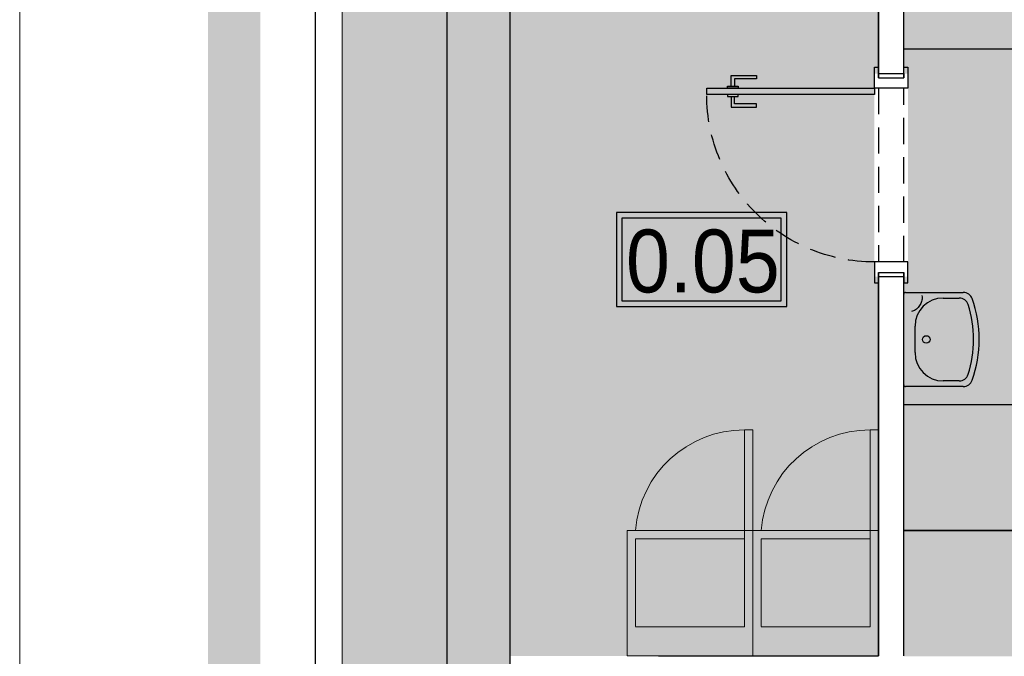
# Model space of a CAD drawing. Header units: metres. Extents: x 6502846 to 6512378, y 5892705 to 5896166.
# Tile 63 of 73: x 6508080 to 6508550, y 5895254 to 5895558. Entities that reach past the tile are written whole.
import ezdxf
from ezdxf.enums import TextEntityAlignment as Align

# ---------------------------------------------------------------- set-up
doc = ezdxf.new("R2010")
doc.units = ezdxf.units.M
doc.header["$MEASUREMENT"] = 0
doc.linetypes.add('HIDDEN', pattern=[0.375, 0.25, -0.125])
doc.linetypes.add('przerywana', pattern=[30, 12, -18])
doc.layers.get('0').update_dxf_attribs({"color": 2})
for name, color, linetype, lineweight in [('_tabelki_ramki_cienkie', 251, 'Continuous', 5), ('_ŚCIANY PROJEKTOWANE', 50, 'Continuous', 50), ('A_wypełnienie', 253, 'Continuous', 0), ('A_wyposażenie_kuchnia', 252, 'Continuous', 0)]:
    doc.layers.add(name, color=color, linetype=linetype, lineweight=lineweight)
for name, color, linetype in [('A_stolarka drzwiowa', 74, 'Continuous'), ('A_widok', 134, 'Continuous'), ('A_wyposażenie_meble', 17, 'Continuous'), ('A_wyposażenie_sanitarne', 131, 'Continuous'), ('A_ściany murowane', 50, 'Continuous'), ('I_wypełnienie', 254, 'Continuous'), ('INFO_opisy pomieszczeń', 12, 'Continuous'), ('INFO_wymiary', 16, 'Continuous')]:
    doc.layers.add(name, color=color, linetype=linetype)
doc.styles.add('ARCHENIKA_100_etykiety', font='arial.ttf', dxfattribs={"width": 0.9, "height": 30})
doc.styles.add('ARCHENIKA_100_wymiary', font='arial.ttf', dxfattribs={"width": 0.9, "height": 15})
doc.styles.add('DEMIURG_100_etykiety', font='arial.ttf', dxfattribs={"width": 0.9, "height": 30})
doc.dimstyles.new('ARCHENIKA_100', dxfattribs={"dimtxt": 15, "dimasz": 10, "dimexe": 10, "dimexo": 0.0625, "dimgap": 5, "dimtad": 1, "dimdec": 1, "dimrnd": 0.5, "dimtxsty": 'ARCHENIKA_100_wymiary', "dimblk": 'ARCHTICK', "dimcen": 0.09, "dimdle": 10, "dimclrt": 51, "dimadec": 0, "dimazin": 0, "dimtfac": 1, "dimtdec": 1, "dimtofl": 0, "dimtmove": 0, "dimatfit": 3, "dimldrblk": 'NONE', "dimfxl": 20, "dimfxlon": 1, "dimtolj": 1, "dimtzin": 0, "dimarcsym": 0})

# ---------------------------------------------------------------- blocks, each defined once
blk = doc.blocks.new('lodowka 60x60')
at = {"layer": 'A_wyposażenie_kuchnia'}
for p, q in [((-60, 0), (-60, 60)), ((-108, 0), (-108, 4)), ((-108, 4), (-56, 4)), ((-56, 0), (-108, 0))]:
    blk.add_line(p, q, dxfattribs=at)
at = {"layer": 'A_wyposażenie_kuchnia', "linetype": 'HIDDEN'}
for p, q in [((-60, 60), (0, 60)), ((-60, 60), (0, 60)), ((0, 60), (0, 0)), ((-56, 4), (-56, 56)), ((-56, 56), (-14, 56)), ((-14, 56), (-14, 4)), ((0, 0), (-60, 0)), ((-14, 4), (-56, 4))]:
    blk.add_line(p, q, dxfattribs=at)
at = {"layer": 'A_wyposażenie_kuchnia'}
blk.add_arc((-55.83, 4), 52.17, 94.5812, 180, dxfattribs=at)
blk = doc.blocks.new('*U845')
at = {"layer": 'A_stolarka drzwiowa'}
for points in [[(3793.3, 5953.82), (3793.3, 5953.82), (3788.3, 5953.82), (3788.3, 5941.82), (3789.8, 5941.82), (3789.8, 5952.32), (3789.8, 5952.32), (3790.3, 5952.32), (3793.3, 5952.32)], [(3793.3, 5955.57), (3793.3, 5950.57), (3794.3, 5950.57), (3794.3, 5955.57), (3793.3, 5955.57)], [(3798.3, 5955.57), (3798.3, 5950.57), (3797.3, 5950.57), (3797.3, 5955.57), (3798.3, 5955.57)], [(3798.3, 5953.82), (3798.3, 5953.82), (3803.3, 5953.82), (3803.3, 5941.82), (3801.8, 5941.82), (3801.8, 5952.32), (3801.8, 5952.32), (3801.3, 5952.32), (3798.3, 5952.32)]]:
    blk.add_lwpolyline(points, dxfattribs=at)
at = {"linetype": 'przerywana', "lineweight": 0}
blk.add_wipeout([(3787.3, 5885.57), (3884.3, 5885.57), (3884.3, 5869.57), (3787.3, 5869.57)], dxfattribs=at).dxf.layer = 'A_stolarka drzwiowa'
at = {"layer": 'A_stolarka drzwiowa'}
for points in [[(3797.3, 5965.57), (3794.3, 5965.57), (3794.3, 5885.57), (3797.3, 5885.57)], [(3797.3, 5885.57), (3797.3, 5965.57)], [(3794.3, 5885.57), (3784.3, 5885.57), (3784.3, 5883.57), (3789.3, 5883.57), (3789.3, 5883.57), (3789.3, 5871.57), (3784.3, 5871.57), (3784.3, 5869.57), (3794.3, 5869.57), (3794.3, 5885.57)], [(3789.3, 5883.57), (3787.3, 5883.57), (3787.3, 5871.57), (3789.3, 5871.57)], [(3877.3, 5885.57), (3887.3, 5885.57), (3887.3, 5883.57), (3882.3, 5883.57), (3882.3, 5883.57), (3882.3, 5871.57), (3887.3, 5871.57), (3887.3, 5869.57), (3877.3, 5869.57), (3877.3, 5885.57)], [(3882.3, 5883.57), (3884.3, 5883.57), (3884.3, 5871.57), (3882.3, 5871.57)]]:
    blk.add_lwpolyline(points, dxfattribs=at)
at = {"layer": 'A_stolarka drzwiowa', "linetype": 'HIDDEN', "ltscale": 50}
for points in [[(3794.3, 5883.57), (3877.3, 5883.57)], [(3877.3, 5871.57), (3794.3, 5871.57)]]:
    blk.add_lwpolyline(points, dxfattribs=at)
blk.add_arc((3797.3, 5885.57), 80, 0, 90, dxfattribs=at)
blk = doc.blocks.new('Um50')
at = {"layer": 'A_wyposażenie_sanitarne'}
for p, q in [((-31.57, 25), (-1, 25)), ((-29.41, 22), (-21, 22)), ((0, 24), (0, -24)), ((-6, 7), (-6, -7)), ((-1, -25), (-31.57, -25)), ((-21, -22), (-29.41, -22))]:
    blk.add_line(p, q, dxfattribs=at)
for points in [[(-8.09, -17.47, -0.075445), (-6.27, -15.76, -0.085171), (-4.08, -14.76, -0.10607)], [(-9.7, -23.31, -0.052204), (-9.8, -22.02, -0.085783), (-9.33, -19.64, -0.075445), (-8.09, -17.47, -0.075445)]]:
    blk.add_lwpolyline(points, format="xyb", dxfattribs=at)
blk.add_circle((-12, 0), 2, dxfattribs=at)
for centre, radius, start, end in [((25, 0), 65, 160.5288, 199.4712), ((-31.57, 20), 5, 90, 160.5288), ((-29.41, 17), 5, 90, 162.6477), ((-21, 7), 15, 0, 90), ((-1, 24), 1, 0, 90), ((25, 0), 62, 162.6477, 197.3523), ((-21, -7), 15, 270, 0), ((-29.41, -17), 5, 197.3523, 270), ((-31.57, -20), 5, 199.4712, 270), ((-1, -24), 1, 270, 0)]:
    blk.add_arc(centre, radius, start, end, dxfattribs=at)
blk = doc.blocks.new('metka pom')
h = blk.add_hatch(color=256)
h.paths.add_polyline_path([(-13.54, -39.43), (67.74, -39.43), (67.74, 5.45), (-13.54, 5.45)])
h.paths.add_polyline_path([(-10.9, -36.79), (65.1, -36.79), (65.1, 2.81), (-10.9, 2.81)], flags=16)
for points in [[(-13.54, -39.43), (67.74, -39.43), (67.74, 5.45), (-13.54, 5.45)], [(-10.9, -36.79), (65.1, -36.79), (65.1, 2.81), (-10.9, 2.81)]]:
    blk.add_lwpolyline(points, close=True)
at = {"style": 'ARCHENIKA_100_etykiety', "width": 0.9}
blk.add_attdef('NR_POM', text='', height=30, dxfattribs=at).set_placement((27.72, -17.71), align=Align.MIDDLE)
blk = doc.blocks.new('_ArchTick')
at = {"color": 0, "linetype": 'ByBlock', "const_width": 0.15}
blk.add_lwpolyline([(-0.5, -0.5), (0.5, 0.5)], dxfattribs=at)
blk = doc.blocks.new('*D904')
at = {"layer": 'Defpoints', "color": 0, "linetype": 'ByBlock'}
for p in [(6508284.25, 5895633.55), (6508221.35, 5894833.55), (6508284.25, 5894833.55)]:
    blk.add_point(p, dxfattribs=at)
at = {"layer": 'INFO_wymiary', "color": 0, "linetype": 'ByBlock', "lineweight": -2}
for p, q in [((6508221.35, 5895643.55), (6508221.35, 5894823.55)), ((6508241.35, 5895633.55), (6508211.35, 5895633.55)), ((6508241.35, 5894833.55), (6508211.35, 5894833.55))]:
    blk.add_line(p, q, dxfattribs=at)
at = {"layer": 'INFO_wymiary', "color": 0, "linetype": 'ByBlock', "lineweight": -2, "xscale": 10, "yscale": 10, "zscale": 10}
for p, rotation in [((6508221.35, 5895633.55), 90), ((6508221.35, 5894833.55), 270)]:
    blk.add_blockref('_ArchTick', p, dxfattribs=dict(at, rotation=rotation))
at = {"layer": 'INFO_wymiary', "color": 51, "linetype": 'ByBlock', "insert": (6508208.69, 5895233.55), "char_height": 15, "attachment_point": 5, "rotation": 90, "style": 'ARCHENIKA_100_wymiary'}
blk.add_mtext('\\A1;800', dxfattribs=at)
blk = doc.blocks.new('_None')

msp = doc.modelspace()

# ---------------------------------------------------------------- hatches: boundary and pattern name
h = msp.add_hatch()
h.set_pattern_fill('GRAVEL', color=253, scale=2, angle=360)
h.set_pattern_definition([(228.012787, (6518189.568, 5897766.5205), (-406.4, -457.2), [6.83443, -676.60967]), (184.96974, (6518184.9958, 5897761.4405), (609.59999976, 50.8000029), [11.7281, -1161.08098]), (132.510447, (6518173.3118, 5897760.4245), (508.0000002, -558.7999998), [8.26963, -818.69446]), (267.27369, (6518153.4998, 5897747.7245), (50.8000001, 1016), [10.6801, -1057.32875]), (292.833654, (6518152.9918, 5897737.0565), (-254, 609.6), [10.47267, -1036.79615]), (357.27369, (6518157.0558, 5897727.4045), (-1016, 50.8000001), [10.6801, -1057.32875]), (37.69424, (6518167.7238, 5897726.8965), (-660.39999997, -508.00000004), [14.12387, -1398.2623]), (72.255328, (6518178.8998, 5897735.5325), (355.6000001, 1117.59999997), [13.3344, -1320.10513]), (121.429566, (6518182.9638, 5897748.2325), (-406.40000006, 660.39999996), [10.71626, -1060.91091]), (175.23636, (6518177.376, 5897757.3765), (558.8, -50.8000001), [12.23427, -599.47874]), (222.397438, (6518165.1838, 5897758.3925), (-609.59999998, -558.80000002), [15.82156, -1566.33545]), (138.814075, (6518203.792, 5897747.2165), (-355.6, 304.8), [5.4001, -534.61132]), (171.469234, (6518199.7278, 5897750.7725), (660.4, -101.5999999), [10.27364, -1017.09278]), (225, (6518189.568, 5897752.297), (-2e-14, -50.8), [7.18419, -64.65786]), (203.19859, (6518186.012, 5897758.3925), (254, 101.6), [3.86883, -383.01245]), (291.80141, (6518182.456, 5897756.869), (-50.8, 152.4), [5.47131, -268.09506]), (30.96376, (6518184.488, 5897751.7885), (152.4, 101.6), [8.8864, -287.32596]), (161.56505, (6518192.108, 5897756.36), (101.6, -50.8), [6.42574, -154.21796]), (16.38954, (6518152.9918, 5897756.8685), (508, 152.4), [9.00176, -891.17653]), (70.346176, (6518161.628, 5897759.4085), (-203.2, -558.8), [7.55198, -747.64431]), (293.19859, (6518192.108, 5897766.5205), (-101.6, 254), [7.7376, -379.14367]), (343.61046, (6518195.1558, 5897759.4085), (-508, 152.4), [9.00176, -891.17653]), (339.443955, (6518152.992, 5897725.3725), (-254, 101.6), [8.6807, -425.35469]), (294.77514, (6518161.12, 5897722.3245), (-254.0000003, 558.7999999), [7.27344, -720.07187]), (66.80141, (6518192.616, 5897715.7205), (101.6, 254), [7.7376, -379.14367]), (17.354025, (6518195.6638, 5897722.8325), (-660.4, -203.2), [8.51565, -843.04752]), (69.443955, (6518167.724, 5897715.7205), (-101.6, -254), [4.34035, -429.69504]), (101.30993, (6518189.568, 5897715.721), (-50.8, 203.2), [2.5903, -256.4399]), (165.96376, (6518189.06, 5897718.26), (152.4, -50.8), [10.47267, -198.9811]), (186.009006, (6518178.8998, 5897720.8005), (508, 50.8), [9.70534, -960.8273]), (303.69007, (6518184.488, 5897747.217), (-50.8, 101.6), [7.32648, -175.83553]), (353.157227, (6518188.5518, 5897741.1205), (863.6, -101.59999995), [12.79114, -1266.32018]), (60.945396, (6518201.252, 5897739.5965), (-203.2, -355.6), [5.23016, -517.78785]), (90, (6518203.79, 5897744.17), (-50.8, 50.8), [3.048, -47.752]), (120.256437, (6518177.884, 5897722.3245), (203.2, -355.6), [7.05734, -698.67882]), (48.012787, (6518174.328, 5897728.4205), (406.4, 457.2), [13.66886, -669.77524]), (360, (6518183.47, 5897738.58), (50.8, 50.8), [13.208, -37.592]), (325.304846, (6518196.6798, 5897738.5805), (508.0000002, -355.5999997), [8.0322, -795.18633]), (254.054604, (6518203.284, 5897734.0085), (-50.8, -203.2), [7.39658, -362.433]), (207.645975, (6518201.2518, 5897726.8965), (-965.20000004, -507.99999993), [12.0429, -1192.24929]), (175.426079, (6518190.5838, 5897721.3085), (-660.4, 50.8), [12.7406, -1261.31693])])
h.paths.add_polyline_path([(6508284.249, 5894833.551), (6508284.249, 5895633.551), (6508384.403, 5895633.551), (6508384.403, 5895635.57), (6508484.403, 5895635.57), (6508484.403, 5895633.551), (6508536.585, 5895633.551), (6508536.585, 5895635.57), (6508636.585, 5895635.57), (6508636.585, 5895633.551), (6508710.506, 5895633.551), (6508710.506, 5895635.57), (6508810.506, 5895635.57), (6508810.506, 5895633.551), (6508924.563, 5895633.551), (6508924.563, 5895635.57), (6509024.563, 5895635.57), (6509024.563, 5895633.551), (6509106.512, 5895633.551), (6509106.512, 5895635.57), (6509206.512, 5895635.57), (6509206.512, 5895633.551), (6509284.249, 5895633.551), (6509284.249, 5895503.551), (6509285.591, 5895503.551), (6509285.591, 5895403.551), (6509284.249, 5895403.551), (6509284.249, 5895303.551), (6509285.591, 5895303.551), (6509285.591, 5895203.551), (6509284.249, 5895203.551), (6509284.249, 5895103.551), (6509285.591, 5895103.551), (6509285.591, 5895003.551), (6509284.249, 5895003.551), (6509284.249, 5894833.551), (6509206.512, 5894833.551), (6509206.512, 5894830.848), (6509106.512, 5894830.848), (6509106.512, 5894833.551), (6509024.563, 5894833.551), (6509024.563, 5894830.848), (6508924.563, 5894830.848), (6508924.563, 5894833.551), (6508772.049, 5894833.551), (6508772.049, 5894783.551), (6509334.249, 5894783.551), (6509334.249, 5895683.551), (6508234.249, 5895683.551), (6508234.249, 5894783.551), (6508572.049, 5894783.551), (6508572.049, 5894833.551)])
at = {"layer": 'A_widok', "ltscale": 0.1, "true_color": 0xb3d0ce}
h = msp.add_hatch(color=9, dxfattribs=at)
h.dxf.hatch_style = 1
h.paths.add_polyline_path([(6508314.249, 5895253.751), (6508490.249, 5895253.751), (6508490.249, 5895603.551), (6508314.249, 5895603.551)])
at = {"layer": 'A_widok', "ltscale": 0.1, "true_color": 0xafd59f}
h = msp.add_hatch(color=253, dxfattribs=at)
h.dxf.hatch_style = 1
h.paths.add_polyline_path([(6508849.249, 5895253.637), (6508849.249, 5895603.436), (6508502.249, 5895603.436), (6508502.249, 5895253.637)])
at = {"layer": 'A_wypełnienie', "linetype": 'ByBlock', "lineweight": 40, "transparency": 33554687}
h = msp.add_hatch(color=251, dxfattribs=at)
h.dxf.hatch_style = 1
h.paths.add_polyline_path([(6508314.249, 5895603.551), (6508384.403, 5895603.551), (6508384.403, 5895633.551), (6508284.249, 5895633.551), (6508284.249, 5894833.551), (6508598.424, 5894833.551), (6508598.424, 5894863.551), (6508314.249, 5894863.551)])
h.paths.add_polyline_path([(6508484.403, 5895633.551), (6508484.403, 5895603.35), (6508536.585, 5895603.35), (6508536.585, 5895633.551)])
h.paths.add_polyline_path([(6508636.585, 5895633.551), (6508636.585, 5895603.35), (6508661.249, 5895603.35), (6508661.249, 5895603.551), (6508710.506, 5895603.551), (6508710.506, 5895633.551)])
h.paths.add_polyline_path([(6508924.563, 5895603.551), (6508924.563, 5895633.551), (6508810.506, 5895633.551), (6508810.506, 5895603.551), (6508849.249, 5895603.551), (6508849.249, 5895253.551), (6508781.637, 5895253.551), (6508778.637, 5895253.551), (6508778.637, 5895241.551), (6508861.249, 5895241.551), (6508861.249, 5895603.551)])
h.paths.add_polyline_path([(6509024.563, 5895633.551), (6509024.563, 5895603.551), (6509106.512, 5895603.551), (6509106.512, 5895633.551)])
h.paths.add_polyline_path([(6509206.512, 5895603.551), (6509254.249, 5895603.551), (6509254.249, 5895503.551), (6509284.249, 5895503.551), (6509284.249, 5895633.551), (6509206.512, 5895633.551)])
h.paths.add_polyline_path([(6509284.249, 5895403.551), (6509254.249, 5895403.551), (6509254.249, 5895303.551), (6509284.249, 5895303.551)])
h.paths.add_polyline_path([(6509254.249, 5895203.551), (6509254.249, 5895103.551), (6509284.249, 5895103.551), (6509284.249, 5895203.551)])
h.paths.add_polyline_path([(6509284.249, 5894833.551), (6509284.249, 5895003.551), (6509254.249, 5895003.551), (6509254.249, 5894863.551), (6509206.512, 5894863.551), (6509206.512, 5894833.551)])
h.paths.add_polyline_path([(6509106.512, 5894833.551), (6509106.512, 5894863.551), (6508924.563, 5894863.551), (6508924.563, 5894833.551)])
h.paths.add_polyline_path([(6508745.674, 5894833.551), (6508924.563, 5894833.551), (6508924.563, 5894863.551), (6508745.674, 5894863.551)])

# ---------------------------------------------------------------- linework, layer by layer
at = {"layer": 'A_wyposażenie_meble'}
for points in [[(6508502.249, 5895543.751), (6508502.249, 5895543.751), (6508849.248, 5895543.78)], [(6508849.249, 5895313.751), (6508502.249, 5895313.751), (6508562.249, 5895313.751), (6508562.249, 5895373.751)], [(6508562.249, 5895373.751), (6508502.249, 5895373.751)]]:
    msp.add_lwpolyline(points, dxfattribs=at)
at = {"layer": 'A_ściany murowane'}
for points in [[(6508435.219, 5895633.551), (6508284.249, 5895633.551), (6508284.249, 5894833.551), (6508603.174, 5894833.551)], [(6508435.238, 5895603.551), (6508314.249, 5895603.551), (6508314.249, 5894863.551), (6508603.174, 5894863.551)], [(6508385.249, 5895253.751), (6508490.249, 5895253.751), (6508490.249, 5895603.751)], [(6508502.249, 5895253.751), (6508502.249, 5895603.751), (6508490.249, 5895603.751), (6508490.249, 5895253.751), (6508490.249, 5895253.751)]]:
    msp.add_lwpolyline(points, dxfattribs=at)

# ---------------------------------------------------------------- block references
at = {"layer": 'A_wyposażenie_kuchnia', "color": 250, "lineweight": 5, "ltscale": 80, "xscale": -1, "rotation": 90}
for p in [(6508430.249, 5895253.751), (6508490.249, 5895253.751)]:
    msp.add_blockref('lodowka 60x60', p, dxfattribs=at)
at = {"layer": 'A_wyposażenie_meble', "xscale": 0.9000000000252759, "yscale": 0.9000000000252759, "zscale": 0.9000000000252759, "rotation": 180.0001205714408}
msp.add_blockref('Um50', (6508502.249, 5895404.928), dxfattribs=at)

# ---------------------------------------------------------------- dimensions: what is measured, and where the dimension line sits
at = {"layer": 'INFO_wymiary', "linetype": 'ByBlock'}
dim = msp.add_linear_dim(base=(6508221.353, 5894833.551), p1=(6508284.249, 5895633.551), p2=(6508284.249, 5894833.551), angle=90, dimstyle='ARCHENIKA_100', dxfattribs=at)
dim.commit()
dim.dimension.update_dxf_attribs({"geometry": '*D904', "text_midpoint": (6508208.695, 5895233.551)})

# ---------------------------------------------------------------- next in the draw order: block references
at = {"layer": '_ŚCIANY PROJEKTOWANE', "xscale": -1, "rotation": 89.99999999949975}
msp.add_blockref('*U845', (6514373.815, 5899319.258), dxfattribs=at)

# ---------------------------------------------------------------- next in the draw order: hatches: boundary and pattern name
at = {"layer": 'I_wypełnienie', "linetype": 'ByBlock', "true_color": 0x4a4a4a}
h = msp.add_hatch(color=251, dxfattribs=at)
h.dxf.hatch_style = 1
h.paths.add_polyline_path([(6508170.27, 5896021.062), (6508170.27, 5894539.599), (6510327.592, 5894539.599), (6510327.592, 5896021.062)])
h.paths.add_polyline_path([(6510300.047, 5895996.062), (6510300.047, 5894566.481), (6508195.27, 5894566.481), (6508195.27, 5895996.062)], flags=16)

# ---------------------------------------------------------------- next in the draw order: linework, layer by layer
at = {"layer": '_tabelki_ramki_cienkie', "linetype": 'Continuous', "transparency": 33554687}
msp.add_lwpolyline([(6508080.378, 5894461.971), (6508080.378, 5896096.661), (6510420.495, 5896093.579), (6510420.495, 5894458.889)], close=True, dxfattribs=at)
at = {"layer": 'A_wypełnienie', "linetype": 'ByBlock', "lineweight": 5}
msp.add_lwpolyline([(6508597.049, 5894783.551), (6508234.249, 5894783.551), (6508234.249, 5895683.551), (6509334.249, 5895683.551), (6509334.249, 5894783.551), (6508747.049, 5894783.551)], dxfattribs=at)

# ---------------------------------------------------------------- next in the draw order: block references
at = {"layer": 'INFO_opisy pomieszczeń'}
ref = msp.add_blockref('metka pom', (6508378.691, 5895460.122), dxfattribs=at)
ref.add_attrib('NR_POM', '0.05', dxfattribs={"height": 30, "style": 'DEMIURG_100_etykiety', "width": 0.9}).set_placement((6508406.415, 5895442.416), align=Align.MIDDLE)

doc.saveas('drawing.dxf')
